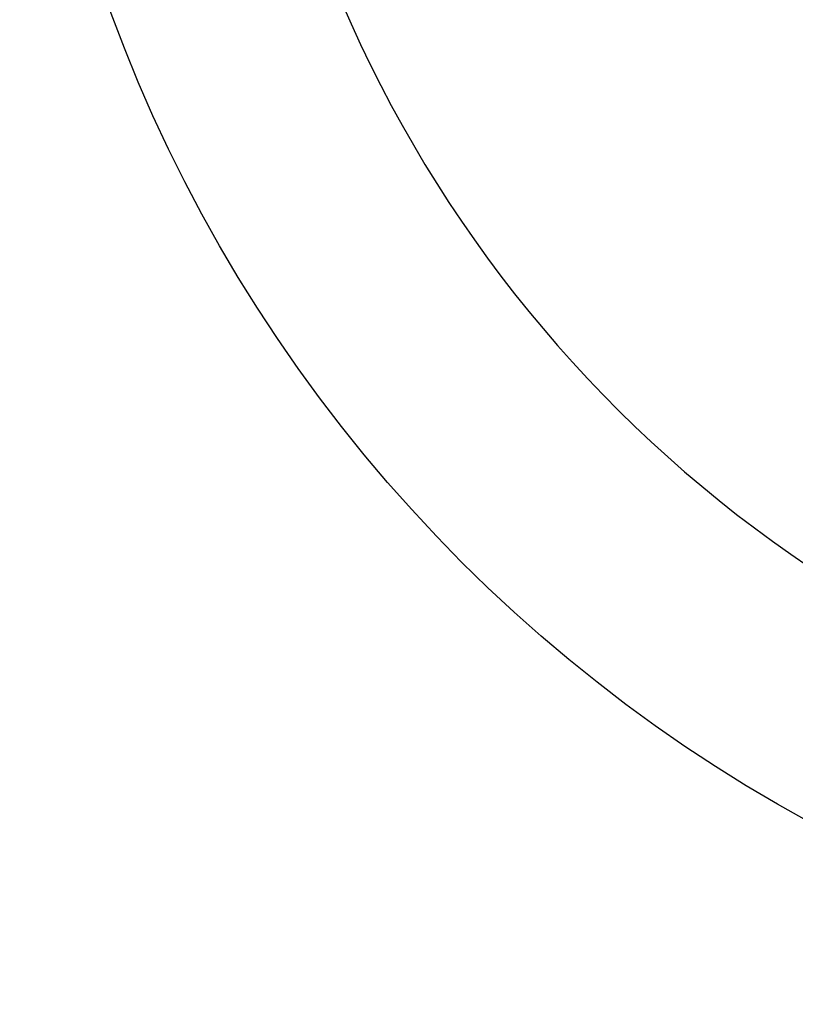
# Model space of a CAD drawing. Header units: millimetres. Extents: x 0 to 17835, y 0 to 12615.
# Tile 16 of 85: x 8792 to 9262, y 2208 to 2804. Entities that reach past the tile are written whole.
import ezdxf

# ---------------------------------------------------------------- set-up
doc = ezdxf.new("R2010")
doc.units = ezdxf.units.MM
doc.header["$LTSCALE"] = 980.925
doc.layers.get('0').update_dxf_attribs({"linetype": 'CONTINUOUS'})
doc.layers.add('运动范围-老_DXF_CONTINUOUS_LINE', color=7, linetype='CONTINUOUS')
doc.layers.add('运动范围-老_DXF_DIMENSION', color=7, linetype='CONTINUOUS')
doc.styles.get("Standard").update_dxf_attribs({"font": 'txt', "width": 0.7})
doc.dimstyles.new('DIMSTYLE_2', dxfattribs={"dimtxt": 135, "dimasz": 90, "dimexe": 1, "dimexo": 0, "dimgap": 4.5, "dimtad": 0, "dimtih": 1, "dimtoh": 1, "dimdec": 1, "dimdsep": 46, "dimtxsty": 'Standard', "dimblk": '_FILLED', "dimblk1": '_FILLED', "dimblk2": '_FILLED', "dimcen": 0.09, "dimclrt": 5, "dimazin": 2, "dimtp": 0.5, "dimtm": 0.5, "dimtfac": 1, "dimtdec": 65535, "dimtofl": 0, "dimtmove": 0, "dimatfit": 3, "dimldrblk": '_FILLED', "dimfxl": 0, "dimtolj": 1, "dimarcsym": 0})

# ---------------------------------------------------------------- blocks, each defined once
blk = doc.blocks.new('*D2')
at = {"layer": '运动范围-老_DXF_DIMENSION', "color": 2, "linetype": 'Continuous', "transparency": 16777216}
for start, end in [(296.46036, 360), (195, 259.36649)]:
    blk.add_arc((9706.37, 3121.8), 781.9, start, end, dxfattribs=at)
for points in [[(10498.07, 3031.09), (10488.27, 3121.8), (10468.12, 3032.82)], [(8993.62, 2838.69), (8951.12, 2919.43), (8965.13, 2829.28)]]:
    blk.add_solid(points, dxfattribs=at)
blk = doc.blocks.new('_FILLED')
at = {"color": 0, "linetype": 'ByBlock'}
blk.add_solid([(0, 0), (-1, 0.1667), (-1, -0.1667)], dxfattribs=at)

msp = doc.modelspace()

# ---------------------------------------------------------------- linework, layer by layer
at = {"layer": '运动范围-老_DXF_CONTINUOUS_LINE', "color": 2, "linetype": 'Continuous'}
msp.add_circle((9706.388, 3121.804), 914, dxfattribs=at)

# ---------------------------------------------------------------- dimensions: what is measured, and where the dimension line sits
at = {"layer": '运动范围-老_DXF_DIMENSION', "color": 2, "linetype": 'Continuous'}
dim = msp.add_angular_dim_2l(base=(9808.43, 2346.598), line1=((8958.672, 2921.458), (8951.119, 2919.434)), line2=((10480.449, 3121.804), (10488.268, 3121.804)), dimstyle='DIMSTYLE_2', dxfattribs=at)
dim.commit()
dim.dimension.update_dxf_attribs({"geometry": '*D2', "text_midpoint": (9629.592, 2279.098), "dimtype": 162})

doc.saveas('drawing.dxf')
